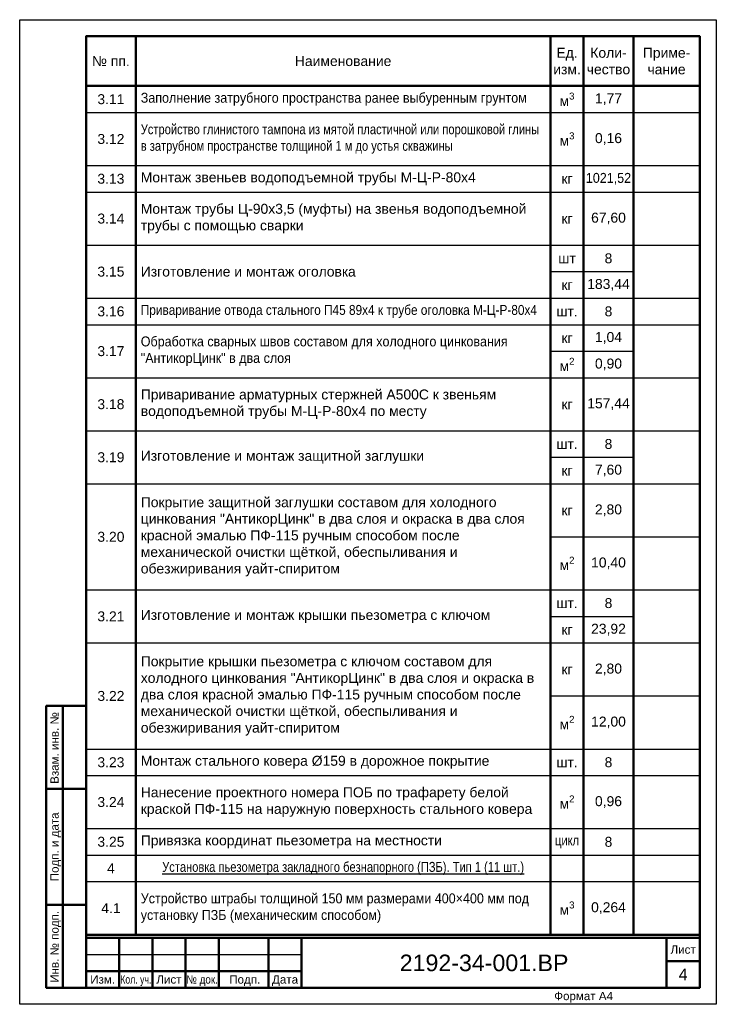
# Paper-space layout '4' of a CAD drawing. Header units: millimetres. Extents: x 45 to 255, y -5 to 292.
import ezdxf
from ezdxf.enums import TextEntityAlignment as Align

# ---------------------------------------------------------------- set-up
doc = ezdxf.new("R2010")
doc.units = ezdxf.units.MM
doc.layers.add('ГТО-2 Рамка и штамп', color=7, linetype='Continuous', lineweight=25)
doc.layers.add('ОКИАиМ_Рамка и штамп', color=7, linetype='Continuous', lineweight=25)
doc.styles.add('Arial', font='arial.ttf')
doc.styles.add('ГТО-2', font='arial.ttf')
doc.styles.add('ОКИАиМ', font='arial.ttf')

# ---------------------------------------------------------------- blocks, each defined once
blk = doc.blocks.new('*U4')
at = {"layer": 'ОКИАиМ_Рамка и штамп', "lineweight": 50}
for p, q in [((-197, 5), (-197, 90)), ((-202, 65), (-190, 65)), ((-202, 30), (-190, 30)), ((-180, 20), (-180, 5)), ((-170, 20), (-170, 5)), ((-160, 20), (-160, 5)), ((-150, 20), (-150, 5)), ((-135, 20), (-135, 5)), ((-125, 20), (-125, 5)), ((-15, 20), (-15, 5)), ((-5, 13), (-15, 13)), ((-190, 10), (-125, 10))]:
    blk.add_line(p, q, dxfattribs=at)
at = {"layer": 'ОКИАиМ_Рамка и штамп', "lineweight": 25}
blk.add_line((-190, 15), (-125, 15), dxfattribs=at)
blk.add_lwpolyline([(0, 0), (-210, 0), (-210, 297), (0, 297)], close=True, dxfattribs=at)
at = {"layer": 'ОКИАиМ_Рамка и штамп', "lineweight": 50}
for points in [[(-5, 5), (-190, 5), (-190, 292), (-5, 292)], [(-190, 5), (-202, 5), (-202, 90), (-190, 90)], [(-190, 5), (-5, 5), (-5, 20), (-190, 20)]]:
    blk.add_lwpolyline(points, close=True, dxfattribs=at)
at = {"layer": 'ОКИАиМ_Рамка и штамп', "style": 'ОКИАиМ'}
for s, p in [('Взам. инв. №', (-199.5, 66.5)), ('Инв. № подп.', (-199.5, 6.5))]:
    blk.add_text(s, height=2.5, rotation=90, dxfattribs=at).set_placement(p, align=Align.MIDDLE_LEFT)
blk.add_text('Подп. и дата', height=2.5, rotation=90, dxfattribs=at).set_placement((-199.5, 47.5), align=Align.MIDDLE_CENTER)
blk.add_text('Лист', height=2.5, dxfattribs=at).set_placement((-10, 16.5), align=Align.MIDDLE_CENTER)
for s, p in [('Изм.', (-188.74, 8.75)), ('Лист', (-168.79, 8.75)), ('Подп.', (-146.83, 8.75)), ('Дата', (-133.92, 8.75))]:
    blk.add_text(s, height=2.5, dxfattribs=at).set_placement(p, align=Align.TOP_LEFT)
for s, width, p in [('Кол. уч.', 0.75, (-179.68, 8.75)), ('№ док.', 0.85, (-159.76, 8.75))]:
    blk.add_text(s, height=2.5, dxfattribs=dict(at, width=width)).set_placement(p, align=Align.TOP_LEFT)
at = {"layer": 'ОКИАиМ_Рамка и штамп', "style": 'ОКИАиМ', "flags": 8}
for tag, p in [('ИНВНОМЕРВЗАМЕН6', (-193.5, 66.5)), ('ИНВНОМЕР6', (-193.5, 6.5))]:
    blk.add_attdef(tag, text='', height=2.5, rotation=90, dxfattribs=at).set_placement(p, align=Align.MIDDLE_LEFT)
at = {"layer": 'ОКИАиМ_Рамка и штамп', "style": 'ОКИАиМ'}
for tag, height, p in [('ОБОЗНАЧЕНИЕ6.1', 5, (-70, 12.5)), ('ЛИСТ6', 3.5, (-10, 9))]:
    blk.add_attdef(tag, text='', height=height, dxfattribs=at).set_placement(p, align=Align.MIDDLE_CENTER)
blk.add_attdef('ФОРМАТ6', text='', height=2.5, dxfattribs=at).set_placement((-40, 3.75), align=Align.TOP_CENTER)
blk = doc.blocks.new('*T20')
at = {"color": 0, "linetype": 'ByBlock', "lineweight": -2, "ltscale": 100, "transparency": 16777216}
for p, q in [((0, 0), (185, 0)), ((0, -23), (140, -23)), ((150, -23), (185, -23)), ((0, -39), (15, -39)), ((0, -47), (15, -47)), ((140, -47), (165, -47)), ((0, -63), (185, -63)), ((140, -71), (165, -71)), ((0, -79), (165, -79)), ((0, -87), (15, -87)), ((140, -87), (185, -87)), ((140, -95), (165, -95)), ((140, -103), (150, -103)), ((0, -119), (185, -119)), ((140, -127), (165, -127)), ((15, -167), (150, -167)), ((165, -167), (185, -167)), ((140, -175), (165, -175)), ((140, -215), (150, -215)), ((0, -223), (15, -223)), ((150, -223), (165, -223)), ((0, -239), (15, -239)), ((0, -255), (150, -255))]:
    blk.add_line(p, q, dxfattribs=at)
at = {"color": 0, "lineweight": 50, "ltscale": 100, "transparency": 16777216}
for p, q in [((0, 0), (0, -15)), ((15, 0), (15, -15)), ((140, 0), (140, -15)), ((150, 0), (150, -15)), ((165, 0), (165, -15)), ((185, 0), (185, -15)), ((0, -15), (185, -15)), ((0, -15), (0, -271)), ((15, -15), (15, -271)), ((150, -15), (150, -271)), ((185, -15), (185, -271)), ((165, -23), (165, -39)), ((140, -63), (140, -71)), ((140, -79), (140, -87)), ((140, -119), (140, -127)), ((165, -151), (165, -167)), ((140, -167), (140, -175)), ((165, -199), (165, -215)), ((140, -215), (140, -271)), ((165, -223), (165, -255)), ((0, -271), (185, -271))]:
    blk.add_line(p, q, dxfattribs=at)
at = {"color": 0, "linetype": 'ByBlock', "lineweight": 50, "ltscale": 100, "transparency": 16777216}
for p, q in [((140, -15), (140, -63)), ((165, -15), (165, -23)), ((165, -39), (165, -151)), ((140, -71), (140, -79)), ((140, -87), (140, -119)), ((140, -127), (140, -167)), ((165, -167), (165, -199)), ((140, -175), (140, -215)), ((165, -215), (165, -223)), ((165, -255), (165, -271))]:
    blk.add_line(p, q, dxfattribs=at)
at = {"color": 0, "ltscale": 100, "transparency": 16777216}
for p, q in [((140, -23), (150, -23)), ((140, -39), (150, -39)), ((165, -39), (185, -39)), ((165, -47), (185, -47)), ((165, -79), (185, -79)), ((0, -103), (15, -103)), ((165, -103), (185, -103)), ((0, -135), (15, -135)), ((165, -135), (185, -135)), ((165, -151), (185, -151)), ((0, -167), (15, -167)), ((0, -183), (15, -183)), ((165, -183), (185, -183)), ((165, -199), (185, -199)), ((0, -215), (15, -215)), ((165, -215), (185, -215)), ((165, -223), (185, -223)), ((150, -255), (185, -255))]:
    blk.add_line(p, q, dxfattribs=at)
at = {"color": 0, "lineweight": -2, "ltscale": 100, "transparency": 16777216}
for p, q in [((15, -39), (140, -39)), ((15, -47), (140, -47)), ((15, -87), (140, -87)), ((15, -103), (140, -103)), ((15, -215), (140, -215)), ((15, -223), (140, -223))]:
    blk.add_line(p, q, dxfattribs=at)
at = {"color": 0, "lineweight": 25, "ltscale": 100, "transparency": 16777216}
for p, q in [((150, -39), (165, -39)), ((150, -103), (165, -103)), ((15, -135), (165, -135)), ((140, -151), (165, -151)), ((150, -167), (165, -167)), ((15, -183), (165, -183)), ((140, -199), (165, -199)), ((150, -215), (165, -215)), ((140, -223), (150, -223)), ((15, -239), (185, -239)), ((0, -247), (185, -247))]:
    blk.add_line(p, q, dxfattribs=at)
at = {"color": 0, "ltscale": 100, "transparency": 16777216, "char_height": 3}
for s, insert, width, attachment_point, style in [('№ пп.', (7.5, -7.5), 12, 5, 'ГТО-2'), ('Наименование', (77.5, -7.5), 122, 5, 'ГТО-2'), ('Ед.\\Pизм.', (145, -7.5), 10, 5, 'ГТО-2'), ('Коли-\\Pчество', (157.5, -7.5), 15, 5, 'ГТО-2'), ('Приме-\\Pчание', (175, -7.5), 17, 5, 'ГТО-2'), ('3.11', (7.5, -19), 12, 5, 'ГТО-2'), ('{\\W0.9;\\C256;Заполнение затрубного пространства ранее выбуренным грунтом}', (16.5, -19), 122, 4, 'Arial'), ('\\A1;м{\\H0.7x;\\S3^ ;}', (145, -19), 7, 5, 'ГТО-2'), ('1,77', (157.5, -19), 15, 5, 'ГТО-2'), ('{\\W0.8;\\C256;Устройство глинистого тампона из мятой пластичной или порошковой глины в затрубном пространстве толщиной 1 м до устья скважины  }', (16.5, -31), 122, 4, 'Arial'), ('3.12', (7.5, -31), 12, 5, 'ГТО-2'), ('\\A1;м{\\H0.7x;\\S3^ ;}', (145, -31), 7, 5, 'ГТО-2'), ('0,16', (157.5, -31), 12, 5, 'ГТО-2'), ('3.13', (7.5, -43), 12, 5, 'ГТО-2'), ('{\\C256;Монтаж звеньев водоподъемной трубы }М-Ц-Р-80х4', (16.5, -43), 122, 4, 'Arial'), ('{\\W0.9;1021,52}', (157.5, -43), 15, 5, 'ГТО-2'), ('кг', (145, -43), 7, 5, 'ГТО-2'), ('3.14', (7.5, -55), 12, 5, 'ГТО-2'), ('{\\C256;Монтаж} трубы Ц-90х3,5 (муфты) на звенья водоподъемной трубы с помощью сварки ', (16.5, -55), 122, 4, 'ГТО-2'), ('67,60', (157.5, -55), 15, 5, 'ГТО-2'), ('кг', (145, -55), 7, 5, 'ГТО-2'), ('8', (157.5, -67), 15, 5, 'ГТО-2'), ('шт', (145, -67), 7, 5, 'ГТО-2'), ('3.15', (7.5, -71), 12, 5, 'ГТО-2'), ('Изготовление и монтаж оголовка ', (16.5, -71), 122, 4, 'ГТО-2'), ('кг', (145, -75), 7, 5, 'ГТО-2'), ('183,44', (157.5, -75), 15, 5, 'ГТО-2'), ('3.16', (7.5, -83), 12, 5, 'ГТО-2'), ('{\\W0.85;Приваривание отвода стального П45 89х4 к трубе оголовка М-Ц-Р-80х4 }', (16.5, -83), 122, 4, 'ГТО-2'), ('шт.', (145, -83), 7, 5, 'ГТО-2'), ('8', (157.5, -83), 15, 5, 'ГТО-2'), ('1,04', (157.5, -91), 15, 5, 'ГТО-2'), ('{\\W0.9;Обработка сварных швов составом для холодного цинкования "АнтикорЦинк" в два слоя}', (16.5, -95), 122, 4, 'ГТО-2'), ('кг', (145, -91), 7, 5, 'ГТО-2'), ('3.17', (7.5, -95), 12, 5, 'ГТО-2'), ('\\A1;м{\\H0.7x;\\S2^ ;}', (145, -99), 7, 5, 'ГТО-2'), ('0,90', (157.5, -99), 12, 5, 'ГТО-2'), ('Приваривание арматурных стержней А500С к {\\C256;звеньям водоподъемной трубы }М-Ц-Р-80х4 по месту', (16.5, -111), 122, 4, 'ГТО-2'), ('3.18', (7.5, -111), 12, 5, 'ГТО-2'), ('кг', (145, -111), 7, 5, 'ГТО-2'), ('157,44', (157.5, -111), 13, 5, 'ГТО-2'), ('8', (157.5, -123), 15, 5, 'ГТО-2'), ('шт.', (145, -123), 7, 5, 'ГТО-2'), ('3.19', (7.5, -127), 12, 5, 'ГТО-2'), ('Изготовление и монтаж защитной заглушки', (16.5, -127), 122, 4, 'ГТО-2'), ('кг', (145, -131), 7, 5, 'ГТО-2'), ('7,60', (157.5, -131), 15, 5, 'ГТО-2'), ('{\\C256;Покрытие защитной заглушки }составом для холодного цинкования "АнтикорЦинк"{\\C256; в два слоя и окраска в два слоя красной эмалью ПФ-115 ручным способом после механической очистки щёткой, обеспыливания и обезжиривания уайт-спиритом}', (16.5, -151), 122, 4, 'Arial'), ('кг', (145, -143), 7, 5, 'ГТО-2'), ('2,80', (157.5, -143), 15, 5, 'ГТО-2'), ('3.20', (7.5, -151), 12, 5, 'ГТО-2'), ('\\A1;м{\\H0.7x;\\S2^ ;}', (145, -159), 7, 5, 'ГТО-2'), ('10,40', (157.5, -159), 12, 5, 'ГТО-2'), ('8', (157.5, -171), 15, 5, 'ГТО-2'), ('шт.', (145, -171), 7, 5, 'ГТО-2'), ('3.21', (7.5, -175), 12, 5, 'ГТО-2'), ('Изготовление и монтаж крышки пьезометра с ключом ', (16.5, -175), 122, 4, 'ГТО-2'), ('кг', (145, -179), 7, 5, 'ГТО-2'), ('23,92', (157.5, -179), 15, 5, 'ГТО-2'), ('{\\C256;Покрытие }крышки пьезометра с ключом{\\C256; }составом для холодного цинкования "АнтикорЦинк"{\\C256; в два слоя и окраска в два слоя красной эмалью ПФ-115 ручным способом после механической очистки щёткой, обеспыливания и обезжиривания уайт-спиритом}', (16.5, -199), 122, 4, 'Arial'), ('кг', (145, -191), 7, 5, 'ГТО-2'), ('2,80', (157.5, -191), 15, 5, 'ГТО-2'), ('3.22', (7.5, -199), 12, 5, 'ГТО-2'), ('\\A1;м{\\H0.7x;\\S2^ ;}', (145, -207), 7, 5, 'ГТО-2'), ('12,00', (157.5, -207), 12, 5, 'ГТО-2'), ('3.23', (7.5, -219), 12, 5, 'ГТО-2'), ('Монтаж стального ковера Ø159 в дорожное покрытие', (16.5, -219), 122, 4, 'ГТО-2'), ('шт.', (145, -219), 7, 5, 'ГТО-2'), ('8', (157.5, -219), 15, 5, 'ГТО-2'), ('Нанесение проектного номера ПОБ по трафарету белой краской ПФ-115 на наружную поверхность стального ковера', (16.5, -231), 122, 4, 'ГТО-2'), ('\\A1;м{\\H0.7x;\\S2^ ;}', (145, -231), 7, 5, 'ГТО-2'), ('3.24', (7.5, -231), 12, 5, 'ГТО-2'), ('0,96', (157.5, -231), 12, 5, 'ГТО-2'), ('3.25', (7.5, -243), 12, 5, 'ГТО-2'), ('{\\C256;Привязка координат пьезометра на местности}', (16.5, -243), 122, 4, 'Arial'), ('{\\W0.8;цикл}', (145, -243), 7, 5, 'ГТО-2'), ('8', (157.5, -243), 12, 5, 'ГТО-2'), ('4', (7.5, -251), 12, 5, 'ГТО-2'), ('{\\W0.8;\\LУстановка пьезометра закладного безнапорного (ПЗБ). Тип 1 (11 шт.)}', (77.5, -251), 122, 5, 'ГТО-2'), ('4.1', (7.5, -263), 12, 5, 'ГТО-2'), ('{\\W0.9;\\C256;Устройство штрабы \\C0;толщиной 150 мм размерами 400×400 мм\\C256; под установку ПЗБ (механическим способом\\A1;)}', (16.5, -263), 122, 4, 'Arial'), ('\\A1;м{\\H0.7x;\\S3^ ;}', (145, -263), 7, 5, 'ГТО-2'), ('0,264', (157.5, -263), 15, 5, 'ГТО-2')]:
    blk.add_mtext(s, dxfattribs=dict(at, insert=insert, width=width, attachment_point=attachment_point, style=style))

psp = doc.layouts.new('4')

# ---------------------------------------------------------------- block references
psp.add_blockref('*T20', (64.63, 287.1))
at = {"layer": 'ГТО-2 Рамка и штамп'}
psp.add_blockref('*U4', (254.63, -4.9), dxfattribs=at).add_auto_attribs({'ОБОЗНАЧЕНИЕ6.1': '2192-34-001.ВР', 'ФОРМАТ6': 'Формат А4', 'ЛИСТ6': '4'})

doc.saveas('drawing.dxf')
